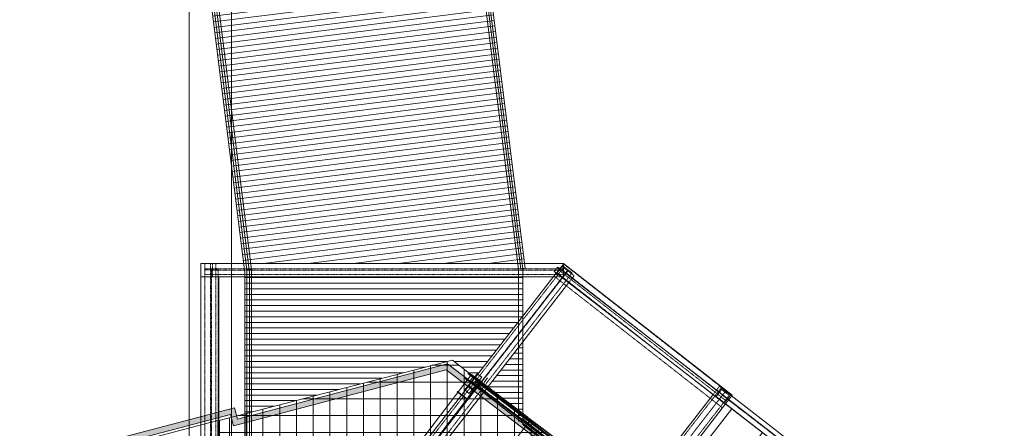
# Model space of a CAD drawing. Header units: centimetres. Extents: x -1589 to 108054, y -205274 to 31709.
# Tile 44 of 256: x 72111 to 80923, y -83726 to -80072. Entities that reach past the tile are written whole.
import ezdxf

# ---------------------------------------------------------------- set-up
doc = ezdxf.new("R2010")
doc.units = ezdxf.units.CM
doc.header["$LTSCALE"] = 0.01
doc.header["$MEASUREMENT"] = 0
for name, pattern in [('GESTRICHELT', [7, 4, -3]), ('Krawędzie ukryte', [27, 20, -7]), ('Kropki i Kreski', [72, 36, -18, 0, -18]), ('Przerywana długa', [100, 50, -50])]:
    doc.linetypes.add(name, pattern=pattern)
for name, color, linetype in [('2_belki.K_IR', 7, 'Continuous'), ('2_daszek .K_IR', 7, 'Continuous'), ('2_rynna.K_IR', 7, 'Continuous'), ('2_schody_konstrukcja.ISTN', 7, 'Continuous'), ('2_stropy.ISTN', 7, 'Continuous'), ('2_stropy.K_IR', 7, 'Continuous'), ('2_umeblowanie.ISTN', 7, 'Continuous'), ('2_ściany zewnętrzne.ISTN', 7, 'Continuous'), ('3_linie 2D .ISTN', 7, 'Continuous'), ('3_wypełnienia.K_IR', 7, 'Continuous')]:
    doc.layers.add(name, color=color, linetype=linetype)

msp = doc.modelspace()

# ---------------------------------------------------------------- hatches: boundary and pattern name
at = {"layer": '2_stropy.ISTN', "linetype": 'Continuous', "lineweight": 5, "ltscale": 10}
h = msp.add_hatch(dxfattribs=at)
h.set_pattern_fill('Siatka_15x15', color=8, scale=10, style=0, pattern_type=2)
h.set_pattern_definition([(0, (26888.05, -91862.71), (0, 150), []), (90, (26888.05, -91862.71), (-150, 0), [])])
h.paths.add_polyline_path([(73880.90022, -85995.75765), (74938.81961, -85718.00814), (76080.83562, -86601.08585), (77727.52726, -84480.67544), (75983.67328, -83115.42603), (73884.34535, -83658.91073)])
at = {"layer": '3_wypełnienia.K_IR', "linetype": 'Continuous', "lineweight": 5, "ltscale": 10}
h = msp.add_hatch(dxfattribs=at)
h.set_pattern_fill('Kreskowanie_liniowe', color=8, scale=10, style=0, pattern_type=2)
h.set_pattern_definition([(7.14013, (73200.357, -64903.143), (-6.21483, 49.61226), [])])
h.paths.add_polyline_path([(76630.8304, -82251.93579), (72245.48771, -47244.23737), (69769.88429, -47554.35115), (74116.37967, -82251.93579)])
h = msp.add_hatch(dxfattribs=at)
h.set_pattern_fill('Kreskowanie_liniowe', color=8, scale=10, style=0, pattern_type=2)
h.set_pattern_definition([(0, (74372.396, -82578.774), (0, 50), [])])
h.paths.add_polyline_path([(76614.50672, -82371.93646), (76614.50672, -82723.23037), (76186.57074, -83274.27284), (75983.67328, -83115.42603), (74127.37928, -83595.99287), (74127.37928, -82371.93646)])
h = msp.add_hatch(dxfattribs=at)
h.set_pattern_fill('Kreskowanie_liniowe', color=8, scale=10, style=0, pattern_type=2)
h.set_pattern_definition([(0, (76446.03, -83355.443), (0, 50), [])])
h.paths.add_polyline_path([(76296.5958, -83360.41058), (76614.50672, -82951.02893), (76614.50672, -83609.30052)])
msp.add_hatch(color=8, dxfattribs=at).paths.add_polyline_path([(61423.0767, -86859.37151), (61435.79832, -86907.72604), (73997.00312, -83603.04967), (74023.81132, -83705.00379), (75928.23534, -83203.68853), (77676.46157, -84533.16113), (77706.72758, -84493.36203), (75938.99414, -83149.05479), (74059.44894, -83643.91893), (74032.64452, -83541.97847)])

# ---------------------------------------------------------------- linework, layer by layer
at = {"layer": '2_belki.K_IR', "color": 8, "linetype": 'GESTRICHELT', "lineweight": 5, "ltscale": 10}
for p, q in [((76770.16249, -83717.96192), (75984.37934, -84749.36222)), ((76790.0487, -83733.11244), (76770.16249, -83717.96192))]:
    msp.add_line(p, q, dxfattribs=at)
at = {"layer": '2_daszek .K_IR', "color": 8, "linetype": 'Krawędzie ukryte', "lineweight": 5, "ltscale": 10}
for p, q in [((76246.48267, -83318.81857), (76221.05923, -83352.24983)), ((76221.05923, -83352.24983), (77675.49649, -84458.30485)), ((76238.75171, -83339.32192), (77693.18898, -84445.37694)), ((76246.48267, -83318.81857), (77700.91994, -84424.8736))]:
    msp.add_line(p, q, dxfattribs=at)
at = {"layer": '2_rynna.K_IR', "color": 8, "linetype": 'Continuous', "lineweight": 5, "ltscale": 10}
for p, q in [((76154.38357, -83243.76006), (74580.63827, -85313.37977)), ((76195.4326, -83253.24043), (76110.8763, -83363.41628)), ((76168.23089, -83266.8523), (76137.96656, -83306.65268)), ((76233.98432, -83304.28873), (76154.38357, -83243.76006)), ((76208.03127, -83297.11664), (76168.23089, -83266.8523)), ((76206.19532, -83239.21673), (76184.66988, -83267.26412)), ((76184.66988, -83267.26412), (76224.33487, -83297.70568)), ((76245.86031, -83269.65829), (76206.19532, -83239.21673)), ((74660.23903, -85373.90844), (76233.98432, -83304.28873)), ((76126.09708, -83343.58378), (76095.65552, -83383.24877)), ((76126.09708, -83343.58378), (76095.65552, -83383.24877)), ((76165.76207, -83374.02534), (76126.09708, -83343.58378)), ((76165.76207, -83374.02534), (76126.09708, -83343.58378)), ((76137.96656, -83306.65268), (76177.76694, -83336.91701)), ((76150.54129, -83393.85784), (76235.09759, -83283.68199)), ((76177.76694, -83336.91701), (76208.03127, -83297.11664)), ((76224.33487, -83297.70568), (76245.86031, -83269.65829)), ((76029.76076, -83397.73784), (76027.33962, -83400.92187)), ((76027.33962, -83400.92187), (76116.49247, -83468.71398)), ((76118.91361, -83465.52995), (76029.76076, -83397.73784)), ((76095.65552, -83383.24877), (76135.32051, -83413.69033)), ((76095.65552, -83383.24877), (76135.32051, -83413.69033)), ((76135.32051, -83413.69033), (76165.76207, -83374.02534)), ((76135.32051, -83413.69033), (76165.76207, -83374.02534)), ((76116.49247, -83468.71398), (76118.91361, -83465.52995))]:
    msp.add_line(p, q, dxfattribs=at)
at = {"layer": '2_schody_konstrukcja.ISTN', "color": 8, "linetype": 'GESTRICHELT', "lineweight": 5, "ltscale": 10}
for p, q in [((73818.0499, -82251.93579), (73769.0499, -82251.93579)), ((73769.0499, -82251.93579), (73769.0499, -84345.34944)), ((75374.09534, -82251.93579), (73769.0499, -82251.93579)), ((73769.0499, -82251.93579), (73769.0499, -82300.93579)), ((73818.0499, -82251.93579), (73818.0499, -86438.76309)), ((73867.0499, -82251.93579), (73818.0499, -82251.93579)), ((75407.66254, -82251.93579), (73836.22846, -82251.93579)), ((73836.22846, -82251.93579), (73836.22846, -82311.93579)), ((73867.0499, -84345.34944), (73867.0499, -82251.93579)), ((76962.04076, -82276.19881), (75350.47691, -84351.36927)), ((76979.14077, -82251.93579), (75374.09534, -82251.93579)), ((76979.09663, -82251.93579), (75407.66254, -82251.93579)), ((76951.72944, -82297.53688), (76921.56201, -82336.14939)), ((76979.05964, -82254.84508), (76935.96331, -82310.00582)), ((76981.89687, -82258.92437), (76951.72944, -82297.53688)), ((78446.1491, -83465.10657), (76951.72944, -82297.53688)), ((77017.32713, -82319.13385), (76962.04076, -82276.19881)), ((77732.97673, -82843.87022), (76979.05964, -82254.84508)), ((76979.09663, -82311.93579), (76979.09663, -82251.93579)), ((76979.14077, -82300.93579), (76979.14077, -82251.93579)), ((77729.1067, -82842.70921), (76981.89687, -82258.92437)), ((73829.01291, -82308.68437), (73769.01291, -82308.68437)), ((73769.01291, -82308.68437), (73769.01291, -84359.82146)), ((73769.0499, -82300.93579), (76979.14077, -82300.93579)), ((73769.0499, -82300.93579), (73769.0499, -82349.93579)), ((73769.0499, -82349.93579), (75374.09534, -82349.93579)), ((77017.32713, -82319.13385), (73794.19942, -86469.47476)), ((73829.01291, -82308.68437), (73829.01291, -86410.95855)), ((73889.01291, -82308.68437), (73829.01291, -82308.68437)), ((73836.22846, -82311.93579), (76979.09663, -82311.93579)), ((73836.22846, -82311.93579), (73836.22846, -82371.93579)), ((73836.22846, -82371.93579), (75407.66254, -82371.93579)), ((73889.01291, -84359.82146), (73889.01291, -82308.68437)), ((75374.09534, -82349.93579), (76979.14077, -82349.93579)), ((75407.66254, -82371.93579), (76979.09663, -82371.93579)), ((75461.04965, -84437.23934), (77072.6135, -82362.06888)), ((76935.96331, -82310.00582), (76892.86698, -82365.16655)), ((76892.86698, -82365.16655), (77646.78408, -82954.19169)), ((76921.56201, -82336.14939), (77668.77184, -82919.93424)), ((78443.7975, -83488.05609), (76935.96331, -82310.00582)), ((76979.09663, -82371.93579), (76979.09663, -82311.93579)), ((76979.14077, -82349.93579), (76979.14077, -82300.93579)), ((77072.6135, -82362.06888), (77017.32713, -82319.13385)), ((78476.31653, -83426.49405), (77729.1067, -82842.70921)), ((78486.89383, -83432.89536), (77732.97673, -82843.87022)), ((77646.78408, -82954.19169), (78400.70117, -83543.21683)), ((77668.77184, -82919.93424), (78415.98167, -83503.71908)), ((78374.13863, -83349.962), (76755.2916, -85434.51082)), ((78429.425, -83392.89703), (78374.13863, -83349.962)), ((78429.425, -83392.89703), (75191.73093, -87561.99467)), ((78422.2477, -83402.13906), (75192.934, -87560.44552)), ((78383.54724, -83372.08454), (76768.89039, -85451.23776)), ((76846.29131, -85511.34681), (78460.94816, -83432.19358)), ((76865.86434, -85520.38089), (78484.71137, -83435.83207)), ((78422.2477, -83402.13906), (78383.54724, -83372.08454)), ((78460.94816, -83432.19358), (78422.2477, -83402.13906)), ((78484.71137, -83435.83207), (78429.425, -83392.89703)), ((78443.7975, -83488.05609), (78486.89383, -83432.89536)), ((78446.1491, -83465.10657), (78476.31653, -83426.49405)), ((78400.70117, -83543.21683), (78443.7975, -83488.05609)), ((78415.98167, -83503.71908), (78446.1491, -83465.10657))]:
    msp.add_line(p, q, dxfattribs=at)
at = {"layer": '2_schody_konstrukcja.ISTN', "color": 8, "linetype": 'Continuous', "lineweight": 5, "ltscale": 10}
for p, q in [((78398.80458, -83371.59112), (78343.73768, -83442.77846)), ((78343.73768, -83442.77846), (80600.86149, -85188.77427)), ((78398.80458, -83371.59112), (80655.92839, -85117.58693))]:
    msp.add_line(p, q, dxfattribs=at)
at = {"layer": '2_schody_konstrukcja.ISTN', "color": 8, "linetype": 'Kropki i Kreski', "lineweight": 5, "ltscale": 10}
msp.add_line((78409.61814, -83436.84808), (80666.74195, -85182.84388), dxfattribs=at)
at = {"layer": '2_stropy.ISTN', "color": 8, "linetype": 'Continuous', "lineweight": 5, "ltscale": 10, "flags": 128}
for points in [[(73880.90022, -85995.75765), (74938.81961, -85718.00814), (76080.83562, -86601.08585), (77727.52726, -84480.67544), (75983.67328, -83115.42603), (73884.34535, -83658.91073)], [(78759.34244, -83764.87617), (78484.57133, -83552.41432), (77750.37355, -84497.82781), (78026.87295, -84712.15897)]]:
    msp.add_lwpolyline(points, close=True, dxfattribs=at)
at = {"layer": '2_stropy.K_IR', "color": 8, "linetype": 'Przerywana długa', "lineweight": 5, "ltscale": 10, "flags": 128}
for points in [[(74660.23903, -85373.90844), (76233.98432, -83304.28873)], [(76233.98432, -83304.28873), (76233.96351, -83304.3161)], [(77703.45339, -84421.81817), (76233.96351, -83304.3161)], [(76233.98432, -83304.28873), (77703.47446, -84421.79099)]]:
    msp.add_lwpolyline(points, dxfattribs=at)
at = {"layer": '2_stropy.K_IR', "color": 8, "linetype": 'Continuous', "lineweight": 5, "ltscale": 10, "flags": 128}
for points in [[(55549.28616, -88099.70706), (57014.11243, -88096.34202), (73873.26416, -83660.86035), (73900.32118, -83656.09995)], [(73900.32118, -83656.09995), (73900.69989, -85990.54829)]]:
    msp.add_lwpolyline(points, dxfattribs=at)
at = {"layer": '2_umeblowanie.ISTN', "color": 8, "linetype": 'GESTRICHELT', "lineweight": 5, "ltscale": 10}
for p, q in [((76983.46471, -82281.49232), (75374.20736, -84353.69275)), ((77019.00595, -82309.09342), (76983.46471, -82281.49232)), ((77019.00595, -82309.09342), (73800.49125, -86453.49426)), ((75445.28984, -84408.89493), (77054.54719, -82336.69451)), ((77054.54719, -82336.69451), (77019.00595, -82309.09342))]:
    msp.add_line(p, q, dxfattribs=at)
at = {"layer": '2_ściany zewnętrzne.ISTN', "color": 8, "linetype": 'Continuous', "lineweight": 5, "ltscale": 10, "flags": 128}
for points in [[(72183.49441, -47255.09621), (76574.50672, -82303.51936)], [(76614.50672, -82301.02343), (72223.18413, -47250.12371)], [(72223.73063, -47400.22064), (76596.53325, -82299.94685)], [(76636.22291, -82294.97388), (72263.4203, -47395.24768)], [(69770.27563, -47557.47514), (74127.37928, -82333.83034)], [(74167.37928, -82331.33431), (69809.96533, -47552.50244)], [(69796.3492, -47603.52945), (74144.92418, -82309.89278)], [(74184.61385, -82304.91981), (69836.03887, -47598.55648)], [(73628.02079, -75951.28896), (73628.02079, -100394.23617)], [(74008.02079, -100014.23617), (74008.02079, -76331.28896)], [(76596.53325, -82299.94685), (76636.22291, -82294.97388)], [(74127.37928, -82333.83034), (74127.37928, -85020.60441)], [(74144.92418, -82309.89278), (74184.61385, -82304.91981)], [(74144.92418, -82304.91981), (74144.92418, -85006.37136)], [(74144.92418, -82304.91981), (74184.92418, -82304.91981)], [(74167.37928, -82331.33431), (74167.37928, -82653.09155)], [(74184.92418, -84986.85657), (74184.92418, -82304.91981)], [(76574.50672, -82303.51936), (76574.50672, -83662.81291)], [(76614.50672, -82301.02343), (76614.50672, -82622.79356)], [(76614.50672, -83641.62985), (76614.50672, -82622.79356)], [(74167.37928, -85001.02541), (74167.37928, -82653.09155)], [(76614.50672, -83662.81291), (76574.50672, -83662.81291)], [(77769.9774, -84567.55874), (76614.50672, -83641.62985)], [(76614.50672, -83662.81291), (76614.50672, -83692.88843)], [(76614.50672, -83692.88843), (77744.96403, -84598.77302)]]:
    msp.add_lwpolyline(points, dxfattribs=at)
at = {"layer": '3_linie 2D .ISTN', "color": 8, "linetype": 'Continuous', "lineweight": 5, "ltscale": 10}
for p, q in [((73733.55176, -82251.93579), (73733.55176, -86303.08569)), ((73733.55176, -82251.93579), (76979.14077, -82251.93579)), ((76895.50608, -82323.69801), (76926.08195, -82284.15508)), ((76926.08195, -82284.15508), (81959.41454, -86176.08957)), ((76979.14077, -82251.93579), (78488.6279, -83431.16128)), ((76884.41362, -82371.93646), (73733.55176, -82371.93646)), ((73796.57173, -86351.81476), (76913.79731, -82337.84138)), ((73894.50736, -86225.70551), (73893.18671, -82371.93646)), ((76895.50608, -82323.69801), (81928.83867, -86215.6325)), ((73907.1698, -86437.33274), (77024.32063, -82423.30156)), ((76121.95852, -83235.54627), (81193.36478, -87166.69551)), ((76091.374, -83275.1004), (81162.92878, -87206.36476)), ((76267.43837, -83315.83536), (76298.01424, -83276.29242)), ((75200.33744, -87437.25151), (78317.56301, -83423.27812)), ((78488.6279, -83431.16128), (78483.69172, -83437.01883)), ((75310.9355, -87522.76948), (78428.08633, -83508.73831)), ((75048.03243, -85756.14179), (76667.27503, -83671.00358))]:
    msp.add_line(p, q, dxfattribs=at)
at = {"layer": '3_wypełnienia.K_IR', "color": 8, "linetype": 'Continuous', "lineweight": 5, "ltscale": 10, "flags": 128}
msp.add_lwpolyline([(77706.72758, -84493.36203), (75938.99414, -83149.05479), (74059.44894, -83643.91893), (74032.64452, -83541.97847), (61423.0767, -86859.37151), (61435.79832, -86907.72604), (73997.00312, -83603.04967), (74023.81132, -83705.00379), (75928.23534, -83203.68853), (77676.46157, -84533.16113)], close=True, dxfattribs=at)

doc.saveas('drawing.dxf')
